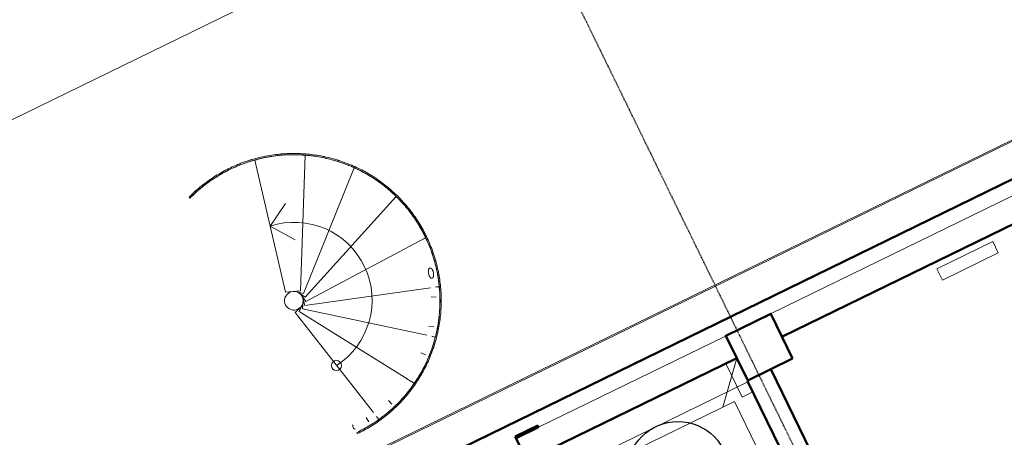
# Model space of a CAD drawing. Header units: millimetres. Extents: x -197461 to 862495, y -970068 to 63888.
# Tile 165 of 205: x -133006 to -125098, y -158604 to -155248. Entities that reach past the tile are written whole.
import ezdxf

# ---------------------------------------------------------------- set-up
doc = ezdxf.new("R2010")
doc.units = ezdxf.units.MM
doc.linetypes.add('HIDDEN', pattern=[9.525, 6.35, -3.175])
for name, color, linetype, lineweight in [('A-ANNO-SYMB', 150, 'CONTINUOUS', 9), ('A-AREA-IDEN', 252, 'CONTINUOUS', 25), ('A-DETL', 90, 'CONTINUOUS', 5), ('A-DETL-THIN', 151, 'CONTINUOUS', 5), ('A-FLOR', 192, 'CONTINUOUS', 5), ('A-MASS', 70, 'CONTINUOUS', 5), ('A-Wall', 252, 'CONTINUOUS', 0), ('M-EQPM', 50, 'CONTINUOUS', 5), ('Q-SPCQ', 91, 'CONTINUOUS', 5), ('S-Cols', 52, 'CONTINUOUS', 0)]:
    doc.layers.add(name, color=color, linetype=linetype, lineweight=lineweight)

# ---------------------------------------------------------------- blocks, each defined once
blk = doc.blocks.new('KONE_MonoSpace_500_2018-08-31 - KONE_MonoSpace_500_2018-08-31-2084377-Pirmā stāva plāns uz atzīmes 0_000 M1-150')
at = {"layer": 'Q-SPCQ'}
for p, q in [((-1800, 25), (-200, 25)), ((-1800, -1575), (-1800, 25)), ((-1800, -1575), (-1800, 25)), ((-1800, 25), (-200, 25)), ((-200, 25), (-200, -1575)), ((-200, 25), (-200, -1575)), ((-200, -1575), (-1800, -1575)), ((-200, -1575), (-1800, -1575))]:
    blk.add_line(p, q, dxfattribs=at)
blk = doc.blocks.new('KONE_Car - KONE_Car-2125999-Pirmā stāva plāns uz atzīmes 0_000 M1-150')
at = {"layer": 'Q-SPCQ'}
for p, q in [((500, 600), (-500, 600)), ((-500, 600), (-500, -600)), ((500, -600), (500, 600)), ((-500, -600), (500, -600))]:
    blk.add_line(p, q, dxfattribs=at)
blk = doc.blocks.new('788507_788512_ventil compact cv22 h_ 500mm - wysokość 500mm-2149061-Pirmā stāva plāns uz atzīmes 0_000 M1-150')
at = {"layer": 'M-EQPM', "color": 252}
for p, q in [((0, 0), (500, 0)), ((0, 0), (0, -102)), ((500, 0), (500, -102)), ((500, -102), (0, -102))]:
    blk.add_line(p, q, dxfattribs=at)
blk = doc.blocks.new('PBL_telpnu_numeracija_0001 - PBL telpas NUMERĀCIJA-1342367-Pirmā stāva plāns uz atzīmes 0_000 M1-150')
at = {"layer": 'A-AREA-IDEN'}
blk.add_circle((0.034, 0.024), 2.733, dxfattribs=at)

msp = doc.modelspace()

# ---------------------------------------------------------------- hatches: boundary and pattern name
at = {"layer": 'A-Wall', "true_color": 0x636466}
msp.add_hatch(color=251, dxfattribs=at).paths.add_polyline_path([(-121856.7643, -155341.72904), (-121858.95816, -155337.23604), (-126882.12855, -157789.96088), (-126879.9347, -157794.45388), (-121935.81537, -155380.32827)], flags=0)
h = msp.add_hatch(color=251, dxfattribs=at)
h.paths.add_polyline_path([(-124387.54469, -163354.67797), (-124626.67439, -162864.94132), (-124631.16739, -162867.13517), (-124392.03768, -163356.87182)], flags=0)
h.paths.add_polyline_path([(-125109.3215, -161876.48203), (-126971.90056, -158061.92777), (-126976.39355, -158064.12162), (-125113.81449, -161878.67588)], flags=0)
h = msp.add_hatch(color=251, dxfattribs=at)
h.paths.add_polyline_path([(-124571.75756, -163444.62584), (-124810.88726, -162954.88919), (-124815.38025, -162957.08304), (-124576.25055, -163446.81969)], flags=0)
h.paths.add_polyline_path([(-125293.53436, -161966.4299), (-126366.36803, -159769.27096), (-126370.86103, -159771.46481), (-125298.02736, -161968.62375)], flags=0)
h.paths.add_polyline_path([(-126456.3159, -159585.05809), (-127156.11342, -158151.87564), (-127160.60642, -158154.06949), (-126460.8089, -159587.25194)], flags=0)

# ---------------------------------------------------------------- linework, layer by layer
at = {"layer": 'A-ANNO-SYMB', "color": 251, "true_color": 0x636466}
msp.add_line((-127907.35655, -153531.08642), (-135175.49165, -157079.98763), dxfattribs=at)
at = {"layer": 'A-DETL', "color": 252, "linetype": 'HIDDEN', "lineweight": 25, "true_color": 0x939598}
msp.add_line((-124331.61886, -163708.51911), (-129788.82194, -152532.18962), dxfattribs=at)
at = {"layer": 'A-DETL-THIN', "color": 251, "true_color": 0x636466}
for p, q in [((-130993.69686, -156907.15729), (-130870.88146, -156724.62954)), ((-130993.69686, -156907.15729), (-130794.18274, -157017.454)), ((-127359.04253, -158362.24661), (-127246.04694, -157967.69218))]:
    msp.add_line(p, q, dxfattribs=at)
msp.add_circle((-130462.08392, -158027.27255), 40, dxfattribs=at)
msp.add_arc((-130800.2668, -157501.56517), 625.08873, 302.752815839, 108.025736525, dxfattribs=at)
at = {"layer": 'A-FLOR', "color": 251, "true_color": 0x636466}
for p, q in [((-126882.12855, -157789.96088), (-126886.62155, -157792.15473)), ((-127204.2902, -158281.11959), (-127335.92123, -158011.53978)), ((-126978.5874, -158059.62862), (-126976.39355, -158064.12162)), ((-127158.27296, -158147.36588), (-127156.07912, -158151.85886)), ((-127118.92326, -158239.43643), (-127204.2902, -158281.11959))]:
    msp.add_line(p, q, dxfattribs=at)
at = {"layer": 'A-MASS', "color": 251, "lineweight": 18, "true_color": 0x636466}
for p, q in [((-116137.47605, -151869.1785), (-133202.769, -160201.85778)), ((-116133.08835, -151878.16449), (-133198.38129, -160210.84377)), ((-131645.36501, -156674.37597), (-131638.25431, -156681.40625)), ((-130298.07852, -158565.55119), (-130293.76953, -158574.5752))]:
    msp.add_line(p, q, dxfattribs=at)
at = {"layer": 'A-MASS', "color": 251, "true_color": 0x636466}
for p, q in [((-131116.67837, -156376.67307), (-130870.71543, -157437.64111)), ((-130751.27299, -157426.08677), (-130713.23451, -156337.64568)), ((-130711.33755, -156337.7943), (-130714.00429, -156359.6722)), ((-130726.92528, -157448.89611), (-130318.87945, -156439.11913)), ((-130317.22685, -156439.87144), (-130326.76555, -156458.63459)), ((-130711.85727, -157478.64814), (-129983.08395, -156669.30248)), ((-129981.73367, -156670.62798), (-129997.75079, -156685.59088)), ((-130707.86772, -157511.76979), (-129746.22001, -157000.5119)), ((-129745.41896, -157002.19007), (-129765.24606, -157010.62706)), ((-130870.71543, -157437.64111), (-130751.27299, -157426.08677)), ((-130797.8284, -157430.59034), (-130726.92528, -157448.89611)), ((-130772.21914, -157437.20214), (-130711.85727, -157478.64814)), ((-130715.44844, -157544.25373), (-129705.81488, -157402.40699)), ((-129665.87671, -157396.79595), (-129636.9349, -157392.72982)), ((-129636.7584, -157394.55246), (-129657.95255, -157395.68265)), ((-130750.41556, -157452.17303), (-130707.86772, -157511.76979)), ((-130735.04685, -157473.69999), (-130715.44844, -157544.25373)), ((-130727.96816, -157499.18308), (-130733.68051, -157572.18156)), ((-129700.51268, -157476.92371), (-129660.57291, -157475.84254)), ((-130740.99007, -157549.62417), (-130792.28647, -157601.87033)), ((-130730.03162, -157525.55221), (-130760.37206, -157592.19976)), ((-130760.37206, -157592.19976), (-129895.25118, -158132.86463)), ((-130733.68051, -157572.18156), (-129736.56858, -157784.14861)), ((-130792.28647, -157601.87033), (-130164.22133, -158405.7961)), ((-129719.3894, -157710.22494), (-129680.09966, -157717.48513)), ((-129697.22384, -157792.51255), (-129668.3798, -157798.64425)), ((-129668.85825, -157800.49712), (-129690.05901, -157794.03566)), ((-129782.9425, -157925.34318), (-129746.02352, -157940.62012)), ((-129895.52161, -158133.47071), (-129862.59853, -158156.10816)), ((-129862.29171, -158153.46294), (-129836.79526, -158169.39716)), ((-129837.81771, -158170.88666), (-129854.55613, -158158.29735)), ((-130044.9329, -158307.45198), (-130017.40223, -158336.40754)), ((-130223.87887, -158445.4006), (-130202.9808, -158479.45449)), ((-130140.08475, -158436.69101), (-130121.78635, -158460.11303))]:
    msp.add_line(p, q, dxfattribs=at)
for centre, start, end in [((-130810.99421, -157431.86394), 100.916256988, 106.156070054), ((-130810.99421, -157431.86394), 95.916580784, 100.777320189), ((-130810.99421, -157431.86394), 84.894632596, 94.936698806), ((-130785.02029, -157433.89714), 81.207675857, 86.154221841), ((-130785.02029, -157433.89714), 75.963014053, 80.233561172), ((-130785.02029, -157433.89714), 70.37368924, 74.878859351), ((-130785.02029, -157433.89714), 64.892784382, 70.138455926), ((-130761.31997, -157444.68579), 56.388492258, 66.156232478), ((-130761.31997, -157444.68579), 50.72202742, 55.020362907), ((-130761.31997, -157444.68579), 44.894795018, 49.7426583), ((-130742.73047, -157462.93754), 40.997523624, 46.154856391), ((-130742.73047, -157462.93754), 35.985411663, 40.74272603), ((-130742.73047, -157462.93754), 24.893418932, 35.041882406), ((-130731.50718, -157486.44269), 21.247248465, 26.154938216), ((-130731.50718, -157486.44269), 15.993307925, 20.3002784), ((-130731.50718, -157486.44269), 10.560294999, 14.546621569), ((-130731.50718, -157486.44269), 4.893500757, 10.103464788), ((-130728.99964, -157512.36443), 356.050604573, 6.156270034), ((-130728.99964, -157512.36443), 350.691856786, 355.297788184), ((-130728.99964, -157512.36443), 344.894832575, 349.855615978), ((-130735.51259, -157537.59201), 341.079831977, 346.153925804), ((-130735.51259, -157537.59201), 336.252402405, 340.724208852), ((-130735.51259, -157537.59201), 330.241700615, 334.964593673), ((-130735.51259, -157537.59201), 324.892488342, 330.163804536), ((-130750.251, -157559.05656), 321.105329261, 326.156259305), ((-130750.251, -157559.05656), 316.088925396, 320.565192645), ((-130750.251, -157559.05656), 310.48244055, 314.59053824), ((-130750.251, -157559.05656), 304.894821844, 310.151354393)]:
    msp.add_arc(centre, 1098.57661, start, end, dxfattribs=at)
at = {"layer": 'A-MASS', "color": 251, "lineweight": 18, "true_color": 0x636466}
for start, end in [(83.887871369, 263.887871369), (263.887871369, 83.887871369)]:
    msp.add_arc((-130803.77121, -157506.51532), 75, start, end, dxfattribs=at)
at = {"layer": 'A-MASS', "color": 251, "true_color": 0x636466}
msp.add_ellipse((-130319.62589, -158520.43234), major_axis=(-8.61895, 18.04754), ratio=0.4557303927, start_param=0, end_param=3.1415649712, dxfattribs=at)
at = {"layer": 'A-MASS', "color": 251, "lineweight": 18, "true_color": 0x636466}
for points in [[(-130293.76953, -158574.5752), (-130275.51396, -158565.85791), (-130239.46592, -158547.46431), (-130186.89786, -158517.09987), (-130135.96201, -158484.07299), (-130086.77692, -158448.49126), (-130039.45969, -158410.4612), (-129994.12559, -158370.08767), (-129950.8898, -158327.47448), (-129909.86885, -158282.72496), (-129871.18111, -158235.94325), (-129834.94792, -158187.23543), (-129801.29131, -158136.71211), (-129770.34275, -158084.48642), (-129742.15832, -158030.71906), (-129716.77932, -157975.57242), (-129694.24727, -157919.20286), (-129674.60192, -157861.76362), (-129657.88344, -157803.40527), (-129644.13278, -157744.27715), (-129633.39215, -157684.52876), (-129625.7051, -157624.3111), (-129621.11724, -157563.77824), (-129619.67148, -157503.08843), (-129621.42172, -157442.40688), (-129626.3414, -157381.89999), (-129634.37473, -157321.72767), (-129645.47285, -157262.0447), (-129659.58594, -157203.00207), (-129676.66611, -157144.74852), (-129696.66675, -157087.43195), (-129719.54208, -157031.2008), (-129745.24672, -156976.20519), (-129773.7355, -156922.59878), (-129804.95877, -156870.53706), (-129838.87334, -156820.18726), (-129875.37876, -156771.6832), (-129914.33922, -156725.12867), (-129955.63023, -156680.62831), (-129999.12784, -156638.28245), (-130044.71119, -156598.19046), (-130092.26105, -156560.45158), (-130141.65876, -156525.16582), (-130192.7852, -156492.43475), (-130245.51975, -156462.3629), (-130299.73728, -156435.0544), (-130355.31171, -156410.6252), (-130412.09209, -156389.14759), (-130469.90656, -156370.63448), (-130528.59335, -156355.10719), (-130587.99338, -156342.58302), (-130647.95092, -156333.08012), (-130708.31186, -156326.61736), (-130768.92238, -156323.21452), (-130829.62761, -156322.8925), (-130890.27009, -156325.67372), (-130950.68877, -156331.5788), (-131010.71627, -156340.63502), (-131070.18431, -156352.83614), (-131128.9403, -156368.10024), (-131186.83599, -156386.35766), (-131243.72772, -156407.53674), (-131299.47442, -156431.56834), (-131353.9362, -156458.3848), (-131406.97308, -156487.91953), (-131458.44376, -156520.10639), (-131508.20424, -156554.87918), (-131556.10771, -156592.16897), (-131602.00186, -156631.90726), (-131631.15887, -156659.97316), (-131645.36501, -156674.37597)], [(-131638.25431, -156681.40625), (-131623.95815, -156666.91189), (-131594.60508, -156638.67881), (-131548.37144, -156598.74227), (-131500.09033, -156561.30931), (-131449.9192, -156526.45057), (-131398.01035, -156494.23715), (-131344.51292, -156464.73737), (-131289.57334, -156438.01952), (-131233.33656, -156414.15257), (-131175.94737, -156393.20703), (-131117.55213, -156375.25512), (-131058.30024, -156360.37135), (-130998.34582, -156348.62932), (-130937.84935, -156340.11048), (-130876.98762, -156334.80366), (-130815.93213, -156332.68378), (-130754.84906, -156333.72812), (-130693.90081, -156337.91362), (-130633.24739, -156345.21858), (-130573.048, -156355.6227), (-130513.46269, -156369.10705), (-130454.6537, -156385.6533), (-130396.78707, -156405.24326), (-130340.03248, -156427.85574), (-130284.5688, -156453.47147), (-130230.53757, -156481.98365), (-130178.06975, -156513.27889), (-130127.29264, -156547.24818), (-130078.33029, -156583.78438), (-130031.30554, -156622.78278), (-129986.34137, -156664.14022), (-129943.56219, -156707.7542), (-129903.0946, -156753.52157), (-129865.06845, -156801.33711), (-129829.61528, -156851.0913), (-129796.87427, -156902.6704), (-129766.90503, -156955.90722), (-129739.75689, -157010.63602), (-129715.47795, -157066.69635), (-129694.1148, -157123.93116), (-129675.7143, -157182.18601), (-129660.32432, -157241.30762), (-129647.99424, -157301.14248), (-129638.77501, -157361.53524), (-129632.71899, -157422.32702), (-129629.87803, -157483.35436), (-129630.30654, -157544.446), (-129633.96192, -157605.42919), (-129640.79603, -157666.13798), (-129650.76205, -157726.41156), (-129663.81398, -157786.09284), (-129679.90746, -157845.02674), (-129698.99972, -157903.05866), (-129721.04917, -157960.03289), (-129746.01466, -158015.79133), (-129773.85429, -158070.17212), (-129804.5237, -158123.00953), (-129837.97505, -158174.13067), (-129874.07899, -158223.41364), (-129912.70672, -158270.74397), (-129953.73249, -158316.01112), (-129997.03301, -158359.10724), (-130042.48718, -158399.92546), (-130089.97515, -158438.35863), (-130139.37741, -158474.29843), (-130190.57268, -158507.63429), (-130243.43912, -158538.25456), (-130279.70798, -158556.77921), (-130298.07852, -158565.55119)]]:
    msp.add_open_spline(points, degree=3, dxfattribs=at)
at = {"layer": 'A-MASS', "color": 251, "true_color": 0x636466}
for points, knots in [([(-130907.88186, -156327.59403), (-130910.17892, -156327.79392), (-130915.22961, -156328.24844), (-130920.27709, -156328.73603), (-130923.02855, -156329.01173)], [0.7647099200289, 0.7647099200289, 0.7647099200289, 0.7647099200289, 0.7666666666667, 0.7690134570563, 0.7690134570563, 0.7690134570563, 0.7690134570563]), ([(-130789.55618, -156323.2733), (-130792.06236, -156323.23962), (-130797.24878, -156323.18629), (-130802.43535, -156323.16675), (-130805.11557, -156323.16569)], [0.7312069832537, 0.7312069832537, 0.7312069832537, 0.7312069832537, 0.7333333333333, 0.7356072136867, 0.7356072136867, 0.7356072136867, 0.7356072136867]), ([(-130671.49715, -156330.70624), (-130674.13851, -156330.40858), (-130679.30735, -156329.84346), (-130684.47971, -156329.31195), (-130687.00871, -156329.06019)], [0.6977454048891, 0.6977454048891, 0.6977454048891, 0.6977454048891, 0.7, 0.7021557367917, 0.7021557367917, 0.7021557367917, 0.7021557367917]), ([(-131140.59417, -156372.05549), (-131142.2717, -156372.55655), (-131146.57828, -156373.85304), (-131150.87691, -156375.175), (-131153.49918, -156375.99172)], [0.8318478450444, 0.8318478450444, 0.8318478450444, 0.8318478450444, 0.8333333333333, 0.8356637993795, 0.8356637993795, 0.8356637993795, 0.8356637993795]), ([(-131025.34581, -156343.87809), (-131027.34451, -156344.26012), (-131032.11406, -156345.18492), (-131036.87794, -156346.13941), (-131039.64452, -156346.70414)], [0.7982729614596, 0.7982729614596, 0.7982729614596, 0.7982729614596, 0.8, 0.8023963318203, 0.8023963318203, 0.8023963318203, 0.8023963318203]), ([(-130672.76756, -156340.62642), (-130667.3984, -156341.23083), (-130657.75259, -156342.38323), (-130648.12151, -156343.65347), (-130643.85044, -156344.24037)], [2612689.911963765, 2612689.911963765, 2612689.911963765, 2612689.911963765, 2622443.2517779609, 2630225.4522460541, 2630225.4522460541, 2630225.4522460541, 2630225.4522460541]), ([(-130554.89596, -156349.6979), (-130557.59038, -156349.12146), (-130562.59176, -156348.06953), (-130567.59985, -156347.04964), (-130569.90928, -156346.58643)], [0.664329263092, 0.664329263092, 0.664329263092, 0.664329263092, 0.6666666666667, 0.6686647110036, 0.6686647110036, 0.6686647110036, 0.6686647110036]), ([(-130440.95019, -156380.04323), (-130443.60561, -156379.19257), (-130448.2914, -156377.70979), (-130452.98644, -156376.25628), (-130455.01946, -156375.63289)], [0.6309672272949, 0.6309672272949, 0.6309672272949, 0.6309672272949, 0.6333333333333, 0.6351377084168, 0.6351377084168, 0.6351377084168, 0.6351377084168]), ([(-131360.0646, -156462.19922), (-131361.05692, -156462.72702), (-131364.03361, -156464.31462), (-131367.00022, -156465.91918), (-131368.97417, -156466.99631)], [0.8990466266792, 0.8990466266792, 0.8990466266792, 0.8990466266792, 0.9, 0.9019080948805, 0.9019080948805, 0.9019080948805, 0.9019080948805]), ([(-131353.98348, -156470.2924), (-131339.25307, -156462.4826), (-131308.46882, -156446.98115), (-131277.03999, -156432.82916), (-131260.66325, -156425.89222)], [2188892.7733129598, 2188892.7733129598, 2188892.7733129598, 2188892.7733129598, 2218990.4438121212, 2251096.7377931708, 2251096.7377931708, 2251096.7377931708, 2251096.7377931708]), ([(-131252.52428, -156411.66187), (-131253.86506, -156412.21266), (-131257.57383, -156413.7446), (-131261.27647, -156415.29288), (-131263.63897, -156416.28872)], [0.8654371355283, 0.8654371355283, 0.8654371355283, 0.8654371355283, 0.8666666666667, 0.8688409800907, 0.8688409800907, 0.8688409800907, 0.8688409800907]), ([(-130330.75215, -156421.5711), (-130333.30229, -156420.45913), (-130337.55905, -156418.6213), (-130341.82681, -156416.80924), (-130343.53554, -156416.08858)], [0.5976388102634, 0.5976388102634, 0.5976388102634, 0.5976388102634, 0.6, 0.6015739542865, 0.6015739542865, 0.6015739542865, 0.6015739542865]), ([(-130341.63465, -156427.7613), (-130339.2742, -156428.77201), (-130305.51047, -156443.36377), (-130272.46713, -156459.58812), (-130242.4484, -156476.00549)], [2819530.5704975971, 2819530.5704975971, 2819530.5704975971, 2819530.5704975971, 2824169.655760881, 2885983.1804261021, 2885983.1804261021, 2885983.1804261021, 2885983.1804261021]), ([(-130225.6972, -156473.84369), (-130227.99462, -156472.55297), (-130231.63126, -156470.52588), (-130235.27856, -156468.51816), (-130236.6188, -156467.7838)], [0.5644305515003, 0.5644305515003, 0.5644305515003, 0.5644305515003, 0.5666666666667, 0.5679635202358, 0.5679635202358, 0.5679635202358, 0.5679635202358]), ([(-131462.11983, -156523.16895), (-131462.7632, -156523.5982), (-131464.87146, -156525.00922), (-131466.98026, -156526.42089), (-131468.4461, -156527.4029)], [0.9326771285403, 0.9326771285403, 0.9326771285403, 0.9326771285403, 0.9333333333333, 0.9348296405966, 0.9348296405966, 0.9348296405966, 0.9348296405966]), ([(-130126.66975, -156536.10224), (-130128.59932, -156534.75253), (-130131.52388, -156532.71965), (-130134.45745, -156530.6999), (-130135.45256, -156530.01699)], [0.5313357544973, 0.5313357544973, 0.5313357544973, 0.5313357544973, 0.5333333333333, 0.5343571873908, 0.5343571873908, 0.5343571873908, 0.5343571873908]), ([(-131638.25431, -156681.40625), (-131621.78238, -156664.70596), (-131594.67481, -156638.84244), (-131566.3361, -156614.35173), (-131555.58212, -156605.39512)], [1974890.0324241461, 1974890.0324241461, 1974890.0324241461, 1974890.0324241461, 2017264.0398292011, 2042548.011415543, 2042548.011415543, 2042548.011415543, 2042548.011415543]), ([(-130034.53921, -156607.4598), (-130035.99624, -156606.21355), (-130038.11467, -156604.41036), (-130040.23934, -156602.61455), (-130040.90029, -156602.05713)], [0.4983737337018, 0.4983737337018, 0.4983737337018, 0.4983737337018, 0.5, 0.5007333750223, 0.5007333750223, 0.5007333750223, 0.5007333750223]), ([(-129830.07272, -156851.3874), (-129829.20665, -156852.67429), (-129825.55809, -156858.11896), (-129821.95967, -156863.59489), (-129819.24201, -156867.79259)], [3224819.9771870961, 3224819.9771870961, 3224819.9771870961, 3224819.9771870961, 3227622.4637267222, 3236660.761218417, 3236660.761218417, 3236660.761218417, 3236660.761218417]), ([(-129747.5353, -156972.79614), (-129747.8362, -156972.19826), (-129748.85226, -156970.18364), (-129749.87407, -156968.17194), (-129750.5956, -156966.75846)], [0.3660987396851, 0.3660987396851, 0.3660987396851, 0.3660987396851, 0.3666666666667, 0.3680132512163, 0.3680132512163, 0.3680132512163, 0.3680132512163]), ([(-129699.45917, -157081.53643), (-129699.82711, -157080.57781), (-129700.96279, -157077.63029), (-129702.11012, -157074.6873), (-129702.88978, -157072.70308)], [0.3324623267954, 0.3324623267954, 0.3324623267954, 0.3324623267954, 0.3333333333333, 0.3351417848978, 0.3351417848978, 0.3351417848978, 0.3351417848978]), ([(-129662.42173, -157194.46072), (-129662.78086, -157193.14983), (-129663.80411, -157189.43952), (-129664.84521, -157185.73414), (-129665.52611, -157183.33942)], [0.298847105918, 0.298847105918, 0.298847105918, 0.298847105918, 0.3, 0.3021117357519, 0.3021117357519, 0.3021117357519, 0.3021117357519]), ([(-129636.76116, -157310.41401), (-129637.04006, -157308.77001), (-129637.78082, -157304.4586), (-129638.54535, -157300.15125), (-129639.02753, -157297.48739)], [0.2652519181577, 0.2652519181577, 0.2652519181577, 0.2652519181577, 0.2666666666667, 0.2689634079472, 0.2689634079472, 0.2689634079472, 0.2689634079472]), ([(-129622.81901, -157428.24672), (-129622.94993, -157426.29779), (-129623.28135, -157421.54363), (-129623.64202, -157416.79154), (-129623.86503, -157413.98799)], [0.2316756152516, 0.2316756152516, 0.2316756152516, 0.2316756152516, 0.2333333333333, 0.2357200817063, 0.2357200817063, 0.2357200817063, 0.2357200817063]), ([(-129620.92229, -157546.8705), (-129620.84358, -157544.63174), (-129620.68158, -157539.61002), (-129620.55223, -157534.58739), (-129620.49058, -157531.80392)], [0.1980988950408, 0.1980988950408, 0.1980988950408, 0.1980988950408, 0.2, 0.2023628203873, 0.2023628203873, 0.2023628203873, 0.2023628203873]), ([(-129631.06037, -157664.87362), (-129630.72814, -157662.44276), (-129630.0447, -157657.32427), (-129629.39461, -157652.20155), (-129629.0626, -157649.51158)], [0.1645851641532, 0.1645851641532, 0.1645851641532, 0.1645851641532, 0.1666666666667, 0.1689662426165, 0.1689662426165, 0.1689662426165, 0.1689662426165]), ([(-129652.87007, -157781.17866), (-129652.26077, -157778.63128), (-129651.06628, -157773.56408), (-129649.9048, -157768.48926), (-129649.33584, -157765.96581)], [0.1311116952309, 0.1311116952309, 0.1311116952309, 0.1311116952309, 0.1333333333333, 0.1355274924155, 0.1355274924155, 0.1355274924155, 0.1355274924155]), ([(-129685.988, -157894.63292), (-129685.09393, -157892.05034), (-129683.42684, -157887.18098), (-129681.79111, -157882.30091), (-129681.03088, -157880.00989)], [0.0976816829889, 0.0976816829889, 0.0976816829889, 0.0976816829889, 0.1, 0.1020475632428, 0.1020475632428, 0.1020475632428, 0.1020475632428]), ([(-129730.04218, -158004.08083), (-129728.87507, -158001.55106), (-129726.80371, -157997.01937), (-129724.76092, -157992.47463), (-129723.86593, -157990.4686)], [0.0643026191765, 0.0643026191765, 0.0643026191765, 0.0643026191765, 0.0666666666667, 0.0685305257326, 0.0685305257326, 0.0685305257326, 0.0685305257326]), ([(-129793.16402, -158103.11756), (-129797.3007, -158110.1348), (-129814.82549, -158139.1963), (-129833.7919, -158167.34934), (-129848.71371, -158188.38372)], [4019809.6969642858, 4019809.6969642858, 4019809.6969642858, 4019809.6969642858, 4034528.0796584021, 4081123.5174745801, 4081123.5174745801, 4081123.5174745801, 4081123.5174745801]), ([(-129784.68425, -158108.42169), (-129783.26809, -158106.02137), (-129780.88214, -158101.94367), (-129778.5212, -158097.85135), (-129777.55721, -158096.17068)], [0.0309676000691, 0.0309676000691, 0.0309676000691, 0.0309676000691, 0.0333333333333, 0.0349779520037, 0.0349779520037, 0.0349779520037, 0.0349779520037])]:
    msp.add_open_spline(points, degree=3, knots=knots, dxfattribs=at)
for points in [[(-131246.97976, -156420.19648), (-131215.44032, -156407.29814), (-131183.3493, -156395.75712), (-131150.82507, -156385.63)], [(-131135.76051, -156381.04988), (-131103.26022, -156371.40577), (-131070.3486, -156363.17067), (-131037.14261, -156356.40049)], [(-130807.27641, -156333.16671), (-130805.77969, -156333.16451), (-130804.28296, -156333.16516), (-130802.78622, -156333.16866)], [(-130788.61473, -156333.28676), (-130770.45123, -156333.54705), (-130752.29229, -156334.22601), (-130734.15731, -156335.32103)], [(-130706.98576, -156337.27402), (-130699.5586, -156337.8935), (-130692.13718, -156338.58281), (-130684.7228, -156339.34174)], [(-130583.3133, -156354.15531), (-130578.09676, -156355.14844), (-130572.8869, -156356.1765), (-130567.68422, -156357.23942)], [(-130559.11601, -156359.02309), (-130554.40224, -156360.02247), (-130549.6946, -156361.05053), (-130544.99346, -156362.10723)], [(-130475.26543, -156380.02915), (-130467.7881, -156382.19657), (-130460.33251, -156384.43818), (-130452.90028, -156386.75382)], [(-130449.2203, -156387.90737), (-130443.56345, -156389.69045), (-130437.92026, -156391.51647), (-130432.29147, -156393.38536)], [(-131455.62545, -156530.85731), (-131426.42246, -156511.41318), (-131396.34452, -156493.2705), (-131365.52063, -156476.49083)], [(-130386.02507, -156409.8407), (-130372.04753, -156415.1482), (-130358.17316, -156420.72661), (-130344.41466, -156426.575)], [(-130235.24154, -156479.96491), (-130233.40786, -156480.98417), (-130231.57695, -156482.00839), (-130229.74882, -156483.03755)], [(-131550.76296, -156601.40351), (-131522.94829, -156578.49229), (-131494.05629, -156556.88194), (-131464.22697, -156536.63929)], [(-131558.51031, -156594.83205), (-131559.32001, -156595.50127), (-131560.12692, -156596.17363), (-131560.93119, -156596.84897)], [(-130041.20384, -156614.91833), (-130026.39588, -156627.57932), (-130011.88984, -156640.6027), (-129997.70933, -156653.97323)], [(-129982.45505, -156668.65314), (-129982.00824, -156669.09019), (-129981.56175, -156669.52759), (-129981.11561, -156669.96534)], [(-129978.85675, -156672.18777), (-129974.55733, -156676.4291), (-129970.28945, -156680.70308), (-129966.05389, -156685.00927)], [(-129955.39405, -156695.99554), (-129947.53127, -156704.20251), (-129939.78375, -156712.52216), (-129932.15696, -156720.95146)], [(-129950.20148, -156686.96608), (-129951.08316, -156686.05033), (-129951.96631, -156685.13599), (-129952.85093, -156684.22305)], [(-129896.80903, -156761.91483), (-129893.90754, -156765.43765), (-129891.02613, -156768.97737), (-129888.16526, -156772.53379)], [(-129878.27498, -156785.00907), (-129874.68062, -156789.60636), (-129871.11991, -156794.23057), (-129867.594, -156798.88128)], [(-129810.6832, -156881.18813), (-129808.19654, -156885.14288), (-129805.73563, -156889.11278), (-129803.30034, -156893.09751)], [(-129806.77586, -156868.67577), (-129807.2052, -156868.00413), (-129807.63524, -156867.33293), (-129808.06597, -156866.66218)], [(-129778.5105, -156935.608), (-129772.23103, -156946.92314), (-129766.15303, -156958.34278), (-129760.27229, -156969.86055)], [(-129753.00864, -156984.22), (-129750.12491, -156990.04493), (-129747.29297, -156995.8937), (-129744.51198, -157001.76553)], [(-129740.62753, -157010.01339), (-129730.30116, -157032.21355), (-129720.71455, -157054.73205), (-129711.81275, -157077.53139)], [(-129649.03522, -157298.34109), (-129648.61945, -157300.62793), (-129648.20918, -157302.91625), (-129647.80455, -157305.206)], [(-129646.6347, -157312.00014), (-129640.45076, -157348.44284), (-129635.69887, -157385.24972), (-129632.96706, -157422.10804)], [(-129633.20014, -157423.11851), (-129632.10194, -157438.29207), (-129631.24672, -157453.50365), (-129630.75984, -157468.70475)], [(-129630.74709, -157541.40213), (-129630.99323, -157549.38495), (-129631.35624, -157557.35343), (-129631.82693, -157565.30904)], [(-129630.25132, -157516.80485), (-129630.31153, -157523.16805), (-129630.44642, -157529.52346), (-129630.65165, -157535.87165)], [(-129640.42105, -157659.46959), (-129641.12223, -157664.7371), (-129641.87434, -157669.99378), (-129642.67272, -157675.24101)], [(-129637.20969, -157633.06773), (-129637.82039, -157638.61094), (-129638.48739, -157644.14334), (-129639.20606, -157649.66615)], [(-129652.59088, -157733.05769), (-129654.59868, -157743.20339), (-129656.79534, -157753.29769), (-129659.11974, -157763.36438)], [(-129674.36606, -157824.11258), (-129679.21544, -157841.36224), (-129684.13611, -157858.66612), (-129689.27893, -157875.92547)], [(-129661.88233, -157775.85328), (-129663.42965, -157782.39679), (-129665.0569, -157788.91574), (-129666.72958, -157795.42527)], [(-129783.87114, -158087.05871), (-129784.28834, -158087.79326), (-129784.70558, -158088.52785), (-129785.123, -158089.26239)], [(-129844.65746, -158199.91991), (-129843.71024, -158198.61325), (-129842.76575, -158197.30464), (-129841.82398, -158195.99407)]]:
    msp.add_open_spline(points, degree=3, dxfattribs=at)
at = {"layer": 'A-MASS', "color": 251, "lineweight": 18, "true_color": 0x636466}
for points, knots in [([(-129682.91871, -157280.85412), (-129683.62277, -157277.20312), (-129685.07515, -157271.87651), (-129687.39201, -157265.80876), (-129688.7274, -157262.84641), (-129689.55012, -157261.18857), (-129690.20094, -157259.96982), (-129690.87654, -157258.75813), (-129691.80208, -157257.13683), (-129693.02386, -157255.13587), (-129694.3617, -157253.2278), (-129695.37582, -157251.97538), (-129695.97988, -157251.2866), (-129696.44565, -157250.78897), (-129696.92529, -157250.2937), (-129697.58301, -157249.6183), (-129698.77891, -157248.42626), (-129700.59887, -157246.7703), (-129702.92244, -157245.11713), (-129704.71029, -157244.34073), (-129705.94255, -157244.07313), (-129706.80721, -157243.93413), (-129708.39276, -157243.81018), (-129710.78445, -157243.95747), (-129713.09542, -157244.52033), (-129714.54032, -157245.12005), (-129715.29986, -157245.52233), (-129716.35359, -157246.17175), (-129717.7357, -157247.51275), (-129719.28667, -157249.90057), (-129720.35577, -157252.12637), (-129721.01065, -157253.68452), (-129721.36023, -157254.55811), (-129721.61247, -157255.19596), (-129721.84896, -157255.83039), (-129722.13619, -157256.69506), (-129722.57494, -157258.2383), (-129723.04018, -157260.51751), (-129723.35611, -157262.8412), (-129723.55565, -157264.69753), (-129723.69369, -157266.07662), (-129723.80811, -157267.45096), (-129723.90451, -157269.29632), (-129723.94156, -157271.61241), (-129723.87188, -157274.3965), (-129723.67315, -157278.08843), (-129723.21762, -157282.67053), (-129722.59281, -157286.32358), (-129722.2186, -157288.14508)], [0, 0, 0, 0, 0.1111111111, 0.1666666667, 0.1944444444, 0.2083333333, 0.2222222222, 0.2361111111, 0.25, 0.2777777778, 0.3055555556, 0.3194444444, 0.3263888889, 0.3333333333, 0.3402777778, 0.3472222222, 0.3611111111, 0.3888888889, 0.4166666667, 0.4444444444, 0.4513888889, 0.4583333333, 0.4722222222, 0.5, 0.5277777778, 0.5416666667, 0.5486111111, 0.5555555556, 0.5833333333, 0.6111111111, 0.6388888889, 0.6527777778, 0.6597222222, 0.6666666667, 0.6736111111, 0.6805555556, 0.6944444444, 0.7222222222, 0.75, 0.7638888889, 0.7777777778, 0.7916666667, 0.8055555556, 0.8333333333, 0.8611111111, 0.8888888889, 0.9444444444, 1, 1, 1, 1]), ([(-129722.2186, -157288.14508), (-129721.51181, -157291.8128), (-129720.32256, -157296.29368), (-129718.47401, -157301.56447), (-129717.47081, -157304.18579), (-129716.54967, -157306.33258), (-129715.75548, -157308.01958), (-129715.12571, -157309.26133), (-129714.47307, -157310.49852), (-129713.58235, -157312.15743), (-129712.40773, -157314.20985), (-129711.11479, -157316.17081), (-129710.12692, -157317.45843), (-129709.53585, -157318.1666), (-129709.07862, -157318.67792), (-129708.60636, -157319.18758), (-129707.95734, -157319.88474), (-129706.77371, -157321.11886), (-129704.9647, -157322.83912), (-129702.64898, -157324.54996), (-129700.86738, -157325.33691), (-129699.64072, -157325.58836), (-129698.7797, -157325.70957), (-129697.2005, -157325.78729), (-129694.81717, -157325.54288), (-129692.51241, -157324.87515), (-129691.07002, -157324.21578), (-129690.31134, -157323.78563), (-129689.25799, -157323.10315), (-129687.87759, -157321.73113), (-129686.32785, -157319.32095), (-129685.25325, -157317.08598), (-129684.58852, -157315.52141), (-129684.2312, -157314.6436), (-129683.97206, -157314.00196), (-129683.72724, -157313.36374), (-129683.42689, -157312.49498), (-129682.96071, -157310.94623), (-129682.44668, -157308.66257), (-129682.07821, -157306.33483), (-129681.83941, -157304.47312), (-129681.67537, -157303.08816), (-129681.53678, -157301.70615), (-129681.40682, -157299.84961), (-129681.30032, -157296.58269), (-129681.47332, -157290.04767), (-129682.16924, -157284.52824), (-129682.91871, -157280.85412)], [0, 0, 0, 0, 0.1111111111, 0.1388888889, 0.1666666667, 0.1944444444, 0.2083333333, 0.2222222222, 0.2361111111, 0.25, 0.2777777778, 0.3055555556, 0.3194444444, 0.3263888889, 0.3333333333, 0.3402777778, 0.3472222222, 0.3611111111, 0.3888888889, 0.4166666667, 0.4444444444, 0.4513888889, 0.4583333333, 0.4722222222, 0.5, 0.5277777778, 0.5416666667, 0.5486111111, 0.5555555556, 0.5833333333, 0.6111111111, 0.6388888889, 0.6527777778, 0.6597222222, 0.6666666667, 0.6736111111, 0.6805555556, 0.6944444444, 0.7222222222, 0.75, 0.7638888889, 0.7777777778, 0.7916666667, 0.8055555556, 0.8333333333, 0.8888888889, 1, 1, 1, 1])]:
    msp.add_open_spline(points, degree=3, knots=knots, dxfattribs=at)
at = {"layer": 'A-Wall', "color": 251, "lineweight": 50, "true_color": 0x636466}
for p, q in [((-132842.30318, -160342.98563), (-116019.62464, -152128.77065)), ((-126879.9347, -157794.45388), (-121856.7643, -155341.72904)), ((-128751.39454, -158702.69024), (-127250.55429, -157969.85662)), ((-125109.3215, -161876.48203), (-126971.90056, -158061.92777)), ((-127160.60642, -158154.06949), (-126460.8089, -159587.25194)), ((-128845.7386, -158509.49006), (-129025.45559, -158597.24997)), ((-129018.87771, -158610.72892), (-128839.15445, -158522.97325)), ((-128839.15445, -158522.97325), (-128845.7386, -158509.49006)), ((-129025.45559, -158597.24997), (-128051.36206, -160592.0236))]:
    msp.add_line(p, q, dxfattribs=at)
at = {"layer": 'A-Wall', "color": 251, "lineweight": 5, "true_color": 0x636466}
for p, q in [((-116019.18587, -152129.66925), (-132841.86441, -160343.88423)), ((-121946.71217, -155157.51617), (-126969.88257, -157610.24101)), ((-121858.95816, -155337.23604), (-126882.12855, -157789.96088)), ((-126969.88257, -157610.24101), (-126879.9347, -157794.45388)), ((-127338.30831, -157790.13675), (-128839.15445, -158522.97325)), ((-128839.15445, -158522.97325), (-127338.30831, -157790.13675)), ((-126971.90056, -158061.92777), (-127160.60642, -158154.06949)), ((-126976.39355, -158064.12162), (-125113.81449, -161878.67588)), ((-127156.11342, -158151.87564), (-125293.53436, -161966.4299))]:
    msp.add_line(p, q, dxfattribs=at)
at = {"layer": 'A-Wall', "color": 251, "true_color": 0x636466}
for p, q in [((-127340.50216, -157785.64375), (-126972.07642, -157605.74801)), ((-126972.07642, -157605.74801), (-126969.88257, -157610.24101)), ((-127250.55429, -157969.85662), (-127340.50216, -157785.64375))]:
    msp.add_line(p, q, dxfattribs=at)
at = {"layer": 'S-Cols', "color": 251, "lineweight": 50, "true_color": 0x636466}
for p, q in [((-126974.37557, -157612.43486), (-127333.81531, -157787.9429)), ((-126798.86753, -157971.8746), (-126974.37557, -157612.43486)), ((-127333.81531, -157787.9429), (-127158.30727, -158147.38264)), ((-127158.30727, -158147.38264), (-126798.86753, -157971.8746))]:
    msp.add_line(p, q, dxfattribs=at)

# ---------------------------------------------------------------- block references
at = {"layer": 'A-AREA-IDEN', "color": 251, "true_color": 0x636466, "xscale": 149.9999999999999, "yscale": 149.9999999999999, "zscale": 149.9999999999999, "rotation": 26.06501624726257}
msp.add_blockref('PBL_telpnu_numeracija_0001 - PBL telpas NUMERĀCIJA-1342367-Pirmā stāva plāns uz atzīmes 0_000 M1-150', (-127722.03472, -158892.71375), dxfattribs=at)
at = {"layer": 'M-EQPM', "color": 251, "true_color": 0x636466, "rotation": 26.02731377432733}
msp.add_blockref('788507_788512_ventil compact cv22 h_ 500mm - wysokość 500mm-2149061-Pirmā stāva plāns uz atzīmes 0_000 M1-150', (-125640.40334, -157250.4274), dxfattribs=at)
at = {"layer": 'Q-SPCQ', "color": 251, "true_color": 0x636466, "rotation": 26.02543476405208}
for name, p in [('KONE_MonoSpace_500_2018-08-31 - KONE_MonoSpace_500_2018-08-31-2084377-Pirmā stāva plāns uz atzīmes 0_000 M1-150', (-126972.21644, -158095.4673)), ('KONE_Car - KONE_Car-2125999-Pirmā stāva plāns uz atzīmes 0_000 M1-150', (-127451.03592, -159074.87115))]:
    msp.add_blockref(name, p, dxfattribs=at)

doc.saveas('drawing.dxf')
